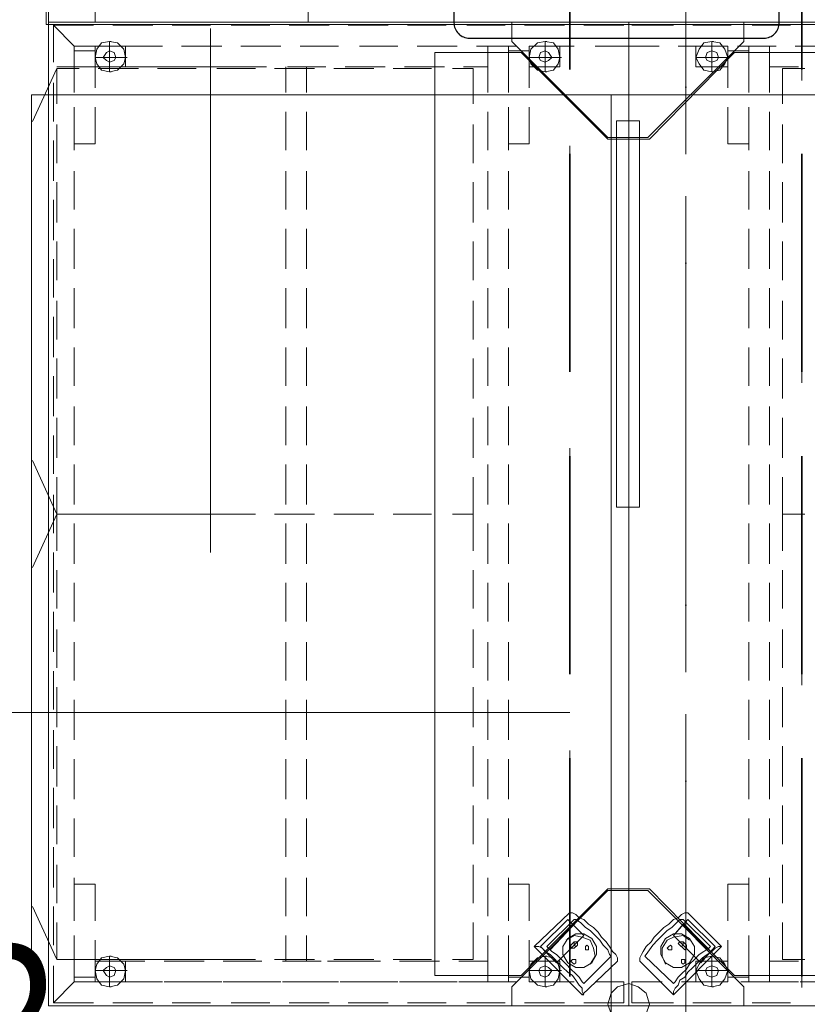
# Model space of a CAD drawing. Header units: millimetres. Extents: x 42175 to 97175, y 10092 to 468192.
# Tile 219 of 235: x 75558 to 76577, y 90922 to 92196. Entities that reach past the tile are written whole.
import ezdxf
from ezdxf.enums import TextEntityAlignment as Align

# ---------------------------------------------------------------- set-up
doc = ezdxf.new("R2010")
doc.units = ezdxf.units.MM
doc.linetypes.add('Krawędzie ukryte', pattern=[3.912222, 2.822222, -1.09])
doc.linetypes.add('Kropki i Kreski', pattern=[6.702778, 3.527778, -1.763889, 0, -1.411111])
doc.layers.add('!!!opis SSP', color=1, linetype='Continuous', lineweight=18)
for name, color, linetype in [('2D - Ogólne', 8, 'Continuous'), ('2D - Rysunki i Obrazki', 8, 'Continuous'), ('Konstrukcja - Belki', 8, 'Continuous'), ('Konstrukcja - Siatka mod', 8, 'Continuous'), ('Konstrukcja - Ściany nośne wew..P', 8, 'Continuous'), ('Wnętrze - Umeblowanie', 8, 'Continuous'), ('Wnętrze - Wyposażenie', 8, 'Continuous')]:
    doc.layers.add(name, color=color, linetype=linetype)
doc.styles.get("Standard").update_dxf_attribs({"font": 'ARIALN.TTF'})

msp = doc.modelspace()

# ---------------------------------------------------------------- linework, layer by layer
at = {"layer": '2D - Ogólne', "color": 8, "linetype": 'Continuous', "lineweight": 20, "ltscale": 100}
msp.add_line((70440, 91299.8), (76270, 91299.8), dxfattribs=at)
at = {"layer": '2D - Rysunki i Obrazki', "color": 8, "linetype": 'Continuous', "lineweight": 13, "ltscale": 100, "flags": 128}
for points in [[(77092.3, 92190), (75592.3, 92190), (75595.3, 92570.5), (75918.8, 92943.7), (76773.1, 92943.7), (77094.5, 92570.5)], [(75595.3, 92193.1), (75595.3, 92570.5), (75918.8, 92943.7), (76773.1, 92943.7), (77094.5, 92570.5), (77094.5, 92193.1)], [(75595.3, 92193.1), (75595.3, 92570.5), (75918.8, 92943.7), (76773.1, 92943.7), (77094.5, 92570.5), (77094.5, 92193.1)], [(75595.3, 92193.1), (75595.3, 92570.5), (75918.8, 92943.7), (76773.1, 92943.7), (77094.5, 92570.5), (77094.5, 92193.1)], [(75595.3, 92193.1), (75595.3, 92570.5), (75918.8, 92943.7), (76773.1, 92943.7), (77094.5, 92570.5), (77094.5, 92193.1)], [(75595.3, 92193.1), (75595.3, 92570.5), (75918.8, 92943.7), (76773.1, 92943.7), (77094.5, 92570.5), (77094.5, 92193.1)], [(75595.3, 92193.1), (75595.3, 92570.5), (75918.8, 92943.7), (76773.1, 92943.7), (77094.5, 92570.5), (77094.5, 92193.1)], [(75595.3, 92193.1), (75595.3, 90920), (76346, 90920), (76346, 92193.1)], [(75595.3, 92193.1), (75595.3, 90920), (76346, 90920), (76346, 92193.1)], [(76346, 90920), (76346, 92193.1), (75595.3, 92193.1), (75595.3, 90920)], [(75595.3, 92193.1), (75595.3, 90920), (76346, 90920), (76346, 92193.1)], [(75595.3, 92193.1), (75595.3, 90920), (76346, 90920), (76346, 92193.1)], [(76346, 90920), (76346, 92193.1), (75595.3, 92193.1), (75595.3, 90920)], [(75595.3, 92193.1), (75595.3, 90920), (76346, 90920), (76346, 92193.1)], [(76346, 91071.3), (76319, 91071.3), (76207, 90959.4), (76095.1, 90959.4), (76095.1, 92153.7), (76207, 92153.7), (76319, 92041.7), (76346, 92041.7), (76346, 92193.1)], [(76346, 92193.1), (76346, 92043.8), (76319, 92043.8), (76194.6, 92168.2), (76194.6, 92193.1), (76346, 92193.1), (76346, 92043.8), (76370.8, 92043.8), (76495.2, 92168.2), (76495.2, 92193.1)], [(76346, 92193.1), (76346, 92043.8), (76319, 92043.8), (76194.6, 92168.2), (76194.6, 92193.1)], [(77094.5, 92193.1), (77094.5, 90920), (76346, 90920), (76346, 92193.1)], [(77094.5, 92193.1), (77094.5, 90920), (76346, 90920), (76346, 92193.1)], [(77094.5, 90920), (77094.5, 92193.1), (76346, 92193.1), (76346, 90920)], [(77094.5, 92193.1), (77094.5, 90920), (76346, 90920), (76346, 92193.1)], [(77094.5, 92193.1), (77094.5, 90920), (76346, 90920), (76346, 92193.1)], [(77094.5, 90920), (77094.5, 92193.1), (76346, 92193.1), (76346, 90920)], [(77094.5, 92193.1), (77094.5, 90920), (76346, 90920), (76346, 92193.1)], [(76346, 91071.3), (76372.9, 91071.3), (76482.8, 90959.4), (76594.8, 90959.4), (76594.8, 92153.7), (76482.8, 92153.7), (76372.9, 92041.7), (76346, 92041.7), (76346, 92193.1)], [(76346, 92193.1), (76346, 92043.8), (76370.8, 92043.8), (76495.2, 92168.2), (76495.2, 92193.1)], [(75655.5, 92162), (75655.5, 92135), (75694.9, 92135), (75694.9, 92162)], [(75674.1, 92141.3), (75680.3, 92143.3), (75682.4, 92147.5), (75680.3, 92153.7), (75674.1, 92155.8), (75670, 92153.7), (75665.8, 92147.5), (75670, 92143.3)], [(75694.9, 92135), (75694.9, 92162)], [(76217.4, 92162), (76217.4, 92135), (76256.8, 92135), (76256.8, 92162)], [(76238.1, 92141.3), (76242.3, 92143.3), (76246.4, 92147.5), (76242.3, 92153.7), (76238.1, 92155.8), (76231.9, 92153.7), (76229.8, 92147.5), (76231.9, 92143.3)], [(76256.8, 92135), (76256.8, 92162)], [(76433, 92162), (76433, 92135), (76474.5, 92135), (76474.5, 92162)], [(76433, 92162), (76433, 92135), (76474.5, 92135), (76474.5, 92162)], [(76453.8, 92141.3), (76460, 92143.3), (76462.1, 92147.5), (76460, 92153.7), (76453.8, 92155.8), (76447.6, 92153.7), (76445.5, 92147.5), (76447.6, 92143.3)], [(76474.5, 92135), (76474.5, 92162)], [(76323.3, 92098.9), (76323.3, 90898.9), (75573.3, 90898.9), (75573.3, 92098.9)], [(77073.3, 92098.9), (77073.3, 90898.9), (76323.3, 90898.9), (76323.3, 92098.9)], [(76346, 90920), (76346, 91069.2), (76319, 91069.2), (76194.6, 90944.8), (76194.6, 90920)], [(76346, 90920), (76346, 91069.2), (76319, 91069.2), (76194.6, 90944.8), (76194.6, 90920)], [(76346, 90920), (76346, 91069.2), (76370.8, 91069.2), (76495.2, 90944.8), (76495.2, 90920)], [(76346, 90920), (76346, 91069.2), (76370.8, 91069.2), (76495.2, 90944.8), (76495.2, 90920)], [(76267.2, 91031.9), (76231.9, 90996.7), (76252.6, 90975.9), (76287.9, 91011.2)], [(76422.7, 91031.9), (76457.9, 90996.7), (76439.3, 90975.9), (76404, 91011.2)], [(76273.4, 91025.7), (76238.1, 90990.5), (76252.6, 90975.9), (76287.9, 91011.2)], [(76416.5, 91025.7), (76451.7, 90990.5), (76439.3, 90975.9), (76404, 91011.2)], [(76267.2, 90975.9), (76260.9, 90986.3), (76260.9, 90996.7), (76267.2, 91007), (76277.5, 91013.3), (76287.9, 91013.3), (76298.3, 91007), (76304.5, 90996.7), (76304.5, 90986.3), (76298.3, 90975.9), (76287.9, 90969.7), (76277.5, 90969.7)], [(76275.5, 90998.7), (76275.5, 91000.8), (76275.5, 91002.9), (76277.5, 91002.9), (76279.6, 91002.9), (76279.6, 91000.8), (76279.6, 90998.7), (76277.5, 90996.7)], [(76424.7, 90975.9), (76431, 90986.3), (76431, 90996.7), (76424.7, 91007), (76414.4, 91013.3), (76404, 91013.3), (76393.6, 91007), (76387.4, 90996.7), (76387.4, 90986.3), (76393.6, 90975.9), (76404, 90969.7), (76414.4, 90969.7)], [(76416.5, 90998.7), (76416.5, 91000.8), (76416.5, 91002.9), (76414.4, 91002.9), (76412.3, 91002.9), (76410.2, 91000.8), (76412.3, 90998.7), (76414.4, 90996.7)], [(76290, 90992.5), (76290, 90994.6), (76290, 90996.7), (76292, 90998.7), (76294.1, 90996.7), (76294.1, 90994.6), (76294.1, 90992.5), (76292, 90992.5)], [(76401.9, 90992.5), (76401.9, 90994.6), (76401.9, 90996.7), (76399.9, 90998.7), (76397.8, 90996.7), (76395.7, 90994.6), (76397.8, 90992.5), (76399.9, 90992.5)], [(75655.5, 90978), (75655.5, 90951.1), (75694.9, 90951.1), (75694.9, 90978)], [(75694.9, 90951.1), (75694.9, 90978)], [(76217.4, 90978), (76217.4, 90951.1), (76256.8, 90951.1), (76256.8, 90978)], [(76273.4, 90975.9), (76271.3, 90978), (76273.4, 90980.1), (76275.5, 90980.1), (76277.5, 90980.1), (76277.5, 90978), (76277.5, 90975.9), (76275.5, 90973.9)], [(76418.5, 90975.9), (76418.5, 90978), (76418.5, 90980.1), (76416.5, 90980.1), (76414.4, 90980.1), (76414.4, 90978), (76414.4, 90975.9), (76416.5, 90973.9)], [(76433, 90978), (76433, 90951.1), (76474.5, 90951.1), (76474.5, 90978)], [(75674.1, 90957.3), (75680.3, 90959.4), (75682.4, 90965.6), (75680.3, 90969.7), (75674.1, 90971.8), (75670, 90969.7), (75665.8, 90965.6), (75670, 90959.4)], [(76238.1, 90957.3), (76242.3, 90959.4), (76246.4, 90965.6), (76242.3, 90969.7), (76238.1, 90971.8), (76231.9, 90969.7), (76229.8, 90965.6), (76231.9, 90959.4)], [(76453.8, 90957.3), (76460, 90959.4), (76462.1, 90965.6), (76460, 90969.7), (76453.8, 90971.8), (76447.6, 90969.7), (76445.5, 90965.6), (76447.6, 90959.4)], [(76372.9, 90922), (76368.8, 90936.5), (76358.4, 90944.8), (76346, 90949), (76331.4, 90944.8), (76323.1, 90936.5), (76319, 90922), (76323.1, 90909.6), (76331.4, 90899.2), (76346, 90895.1), (76358.4, 90899.2), (76368.8, 90909.6)], [(75601.6, 90924.1), (75628.5, 90924.1)]]:
    msp.add_lwpolyline(points, close=True, dxfattribs=at)
for points in [[(75655.5, 92193.1), (75655.5, 92234.6)], [(75931.2, 92222.1), (75931.2, 92193.1)], [(75601.6, 92189), (75601.6, 92141.3)], [(75628.5, 92101.9), (75628.5, 92162), (75601.6, 92189)], [(75653.4, 92189), (75601.6, 92189), (75628.5, 92162), (75665.8, 92162)], [(75601.6, 92189), (75653.4, 92189)], [(75730.1, 92189), (75678.3, 92189)], [(75678.3, 92189), (75730.1, 92189)], [(75804.8, 92189), (75755, 92189)], [(75755, 92189), (75804.8, 92189)], [(75881.5, 92189), (75831.7, 92189)], [(75831.7, 92189), (75881.5, 92189)], [(75958.2, 92189), (75906.4, 92189)], [(75906.4, 92189), (75958.2, 92189)], [(76034.9, 92189), (75983.1, 92189)], [(75983.1, 92189), (76034.9, 92189)], [(76109.6, 92189), (76059.8, 92189)], [(76059.8, 92189), (76109.6, 92189)], [(76186.3, 92189), (76136.5, 92189)], [(76136.5, 92189), (76186.3, 92189)], [(76263, 92189), (76211.2, 92189)], [(76211.2, 92189), (76263, 92189)], [(76339.7, 92189), (76287.9, 92189)], [(76287.9, 92189), (76339.7, 92189)], [(76350.1, 92189), (76404, 92189)], [(76350.1, 92189), (76404, 92189)], [(76428.9, 92189), (76478.7, 92189)], [(76428.9, 92189), (76478.7, 92189)], [(76505.6, 92189), (76555.4, 92189)], [(76505.6, 92189), (76555.4, 92189)], [(75804.8, 92184.8), (75804.8, 91506.8)], [(75655.5, 92147.5), (75674.1, 92147.5), (75674.1, 92168.2)], [(75674.1, 92168.2), (75663.8, 92166.2), (75657.5, 92157.9), (75655.5, 92147.5), (75657.5, 92139.2)], [(75674.1, 92168.2), (75684.5, 92166.2), (75692.8, 92157.9), (75694.9, 92147.5), (75692.8, 92139.2)], [(75674.1, 92168.2), (75684.5, 92166.2), (75692.8, 92157.9), (75694.9, 92147.5), (75692.8, 92139.2)], [(75674.1, 92168.2), (75676.2, 92168.2)], [(76217.4, 92147.5), (76238.1, 92147.5), (76238.1, 92168.2)], [(76238.1, 92168.2), (76227.8, 92166.2), (76219.5, 92157.9), (76217.4, 92147.5), (76219.5, 92139.2)], [(76238.1, 92168.2), (76248.5, 92166.2), (76254.7, 92157.9), (76256.8, 92147.5), (76254.7, 92139.2)], [(76238.1, 92168.2), (76248.5, 92166.2), (76254.7, 92157.9), (76256.8, 92147.5), (76254.7, 92139.2)], [(76238.1, 92168.2), (76240.2, 92168.2)], [(76433, 92147.5), (76453.8, 92147.5), (76453.8, 92168.2)], [(76453.8, 92168.2), (76443.4, 92166.2), (76437.2, 92157.9), (76433, 92147.5), (76437.2, 92139.2)], [(76453.8, 92168.2), (76464.1, 92166.2), (76470.4, 92157.9), (76474.5, 92147.5), (76470.4, 92139.2)], [(76453.8, 92168.2), (76464.1, 92166.2), (76470.4, 92157.9), (76474.5, 92147.5), (76470.4, 92139.2)], [(76453.8, 92168.2), (76455.9, 92168.2)], [(75628.5, 92155.8), (75628.5, 92108.1)], [(75655.5, 92108.1), (75655.5, 92155.8), (75628.5, 92155.8)], [(75694.9, 92162), (75655.5, 92162), (75655.5, 92135)], [(75694.9, 92162), (75655.5, 92162), (75655.5, 92135), (75694.9, 92135)], [(75674.1, 92128.8), (75663.8, 92130.9), (75657.5, 92139.2), (75655.5, 92147.5), (75657.5, 92157.9)], [(75674.1, 92128.8), (75663.8, 92130.9), (75657.5, 92139.2), (75655.5, 92147.5), (75657.5, 92157.9)], [(75674.1, 92128.8), (75684.5, 92130.9), (75692.8, 92139.2), (75694.9, 92147.5), (75692.8, 92157.9)], [(75692.8, 92162), (75742.6, 92162)], [(75694.9, 92135), (75694.9, 92162)], [(75694.9, 92162), (75694.9, 92135), (75726, 92135)], [(75767.4, 92162), (75819.3, 92162)], [(75844.2, 92162), (75896, 92162)], [(75920.9, 92162), (75970.6, 92162)], [(75997.6, 92162), (76047.4, 92162)], [(76072.2, 92162), (76124.1, 92162)], [(76132.4, 92135), (76163.5, 92135), (76163.5, 92162)], [(76149, 92162), (76200.8, 92162)], [(76190.4, 92101.9), (76190.4, 92162), (76163.5, 92162), (76163.5, 92101.9)], [(76190.4, 92155.8), (76190.4, 92108.1)], [(76217.4, 92108.1), (76217.4, 92155.8), (76190.4, 92155.8)], [(76256.8, 92162), (76217.4, 92162), (76217.4, 92135)], [(76256.8, 92162), (76217.4, 92162), (76217.4, 92135), (76256.8, 92135)], [(76238.1, 92128.8), (76227.8, 92130.9), (76219.5, 92139.2), (76217.4, 92147.5), (76219.5, 92157.9)], [(76238.1, 92128.8), (76227.8, 92130.9), (76219.5, 92139.2), (76217.4, 92147.5), (76219.5, 92157.9)], [(76225.7, 92162), (76275.5, 92162)], [(76238.1, 92128.8), (76248.5, 92130.9), (76254.7, 92139.2), (76256.8, 92147.5), (76254.7, 92157.9)], [(76256.8, 92135), (76256.8, 92162)], [(76302.4, 92162), (76339.7, 92162)], [(76339.7, 92162), (76385.4, 92162)], [(76410.2, 92162), (76460, 92162)], [(76474.5, 92162), (76433, 92162), (76433, 92135), (76474.5, 92135)], [(76453.8, 92128.8), (76443.4, 92130.9), (76437.2, 92139.2), (76433, 92147.5), (76437.2, 92157.9)], [(76453.8, 92128.8), (76443.4, 92130.9), (76437.2, 92139.2), (76433, 92147.5), (76437.2, 92157.9)], [(76453.8, 92128.8), (76464.1, 92130.9), (76470.4, 92139.2), (76474.5, 92147.5), (76470.4, 92157.9)], [(76474.5, 92155.8), (76501.5, 92155.8)], [(76474.5, 92108.1), (76474.5, 92155.8)], [(76487, 92162), (76536.7, 92162)], [(76501.5, 92162), (76528.4, 92162)], [(76501.5, 92101.9), (76501.5, 92162)], [(76501.5, 92155.8), (76501.5, 92108.1)], [(76528.4, 92135), (76528.4, 92162)], [(76528.4, 92162), (76528.4, 92101.9)], [(76561.6, 92162), (76613.4, 92162)], [(75655.5, 92147.5), (75657.5, 92147.5)], [(75674.1, 92147.5), (75676.2, 92147.5)], [(75694.9, 92147.5), (75674.1, 92147.5), (75674.1, 92128.8)], [(75674.1, 92147.5), (75676.2, 92147.5)], [(75694.9, 92147.5), (75696.9, 92147.5)], [(76217.4, 92147.5), (76219.5, 92147.5)], [(76238.1, 92147.5), (76240.2, 92147.5)], [(76256.8, 92147.5), (76238.1, 92147.5), (76238.1, 92128.8)], [(76238.1, 92147.5), (76240.2, 92147.5)], [(76256.8, 92147.5), (76258.9, 92147.5)], [(76433, 92147.5), (76435.1, 92147.5)], [(76453.8, 92147.5), (76455.9, 92147.5)], [(76474.5, 92147.5), (76453.8, 92147.5), (76453.8, 92128.8)], [(76453.8, 92147.5), (76455.9, 92147.5)], [(76474.5, 92147.5), (76476.6, 92147.5)], [(75605.7, 92133), (75574.2, 92064.3)], [(75605.7, 92135), (75854.5, 92135)], [(75634.7, 92133), (75605.7, 92133), (75605.7, 92087.4)], [(75694.9, 92135), (75655.5, 92135)], [(75711.5, 92133), (75659.6, 92133)], [(75674.1, 92128.8), (75676.2, 92128.8)], [(75674.1, 92128.8), (75676.2, 92128.8)], [(75786.1, 92133), (75736.3, 92133)], [(75750.8, 92135), (75802.7, 92135)], [(75862.8, 92133), (75813.1, 92133)], [(75827.6, 92135), (75877.3, 92135)], [(75939.5, 92133), (75887.7, 92133)], [(75902.2, 92135), (75902.2, 92101.9)], [(75904.3, 92135), (75954.1, 92135)], [(75929.2, 92101.9), (75929.2, 92135)], [(76016.3, 92133), (75964.4, 92133)], [(75978.9, 92135), (76030.8, 92135)], [(76090.9, 92133), (76041.1, 92133)], [(76055.7, 92135), (76107.5, 92135)], [(76144.8, 92087.4), (76144.8, 92133), (76117.9, 92133)], [(76256.8, 92135), (76217.4, 92135)], [(76238.1, 92128.8), (76240.2, 92128.8)], [(76238.1, 92128.8), (76240.2, 92128.8)], [(76453.8, 92128.8), (76455.9, 92128.8)], [(76453.8, 92128.8), (76455.9, 92128.8)], [(76565.7, 92135), (76528.4, 92135)], [(76545, 92087.4), (76545, 92133), (76574, 92133)], [(75601.6, 92114.3), (75601.6, 92064.5)], [(75628.5, 92083.2), (75628.5, 92035.5), (75655.5, 92035.5), (75655.5, 92083.2)], [(75628.5, 92027.2), (75628.5, 92077)], [(75902.2, 92077), (75902.2, 92027.2)], [(75929.2, 92027.2), (75929.2, 92077)], [(76163.5, 92077), (76163.5, 92027.2)], [(76190.4, 92083.2), (76190.4, 92035.5), (76217.4, 92035.5), (76217.4, 92083.2)], [(76190.4, 92027.2), (76190.4, 92077)], [(76474.5, 92035.5), (76474.5, 92083.2)], [(76501.5, 92083.2), (76501.5, 92035.5)], [(76501.5, 92027.2), (76501.5, 92077)], [(76528.4, 92077), (76528.4, 92027.2)], [(75605.7, 92060.4), (75605.7, 92010.6)], [(76144.8, 92010.6), (76144.8, 92060.4)], [(76545, 92010.6), (76545, 92060.4)], [(75601.6, 92039.7), (75601.6, 91987.8)], [(76501.5, 92035.5), (76474.5, 92035.5)], [(75628.5, 91950.5), (75628.5, 92000.3)], [(75902.2, 92000.3), (75902.2, 91950.5)], [(75929.2, 91950.5), (75929.2, 92000.3)], [(76163.5, 92000.3), (76163.5, 91950.5)], [(76190.4, 91950.5), (76190.4, 92000.3)], [(76501.5, 91950.5), (76501.5, 92000.3)], [(76528.4, 92000.3), (76528.4, 91950.5)], [(75605.7, 91985.8), (75605.7, 91933.9)], [(76144.8, 91933.9), (76144.8, 91985.8)], [(76545, 91933.9), (76545, 91985.8)], [(75601.6, 91962.9), (75601.6, 91911.1)], [(75628.5, 91873.8), (75628.5, 91925.6)], [(75902.2, 91925.6), (75902.2, 91873.8)], [(75929.2, 91873.8), (75929.2, 91925.6)], [(76163.5, 91925.6), (76163.5, 91873.8)], [(76190.4, 91873.8), (76190.4, 91925.6)], [(76501.5, 91873.8), (76501.5, 91925.6)], [(76528.4, 91925.6), (76528.4, 91873.8)], [(75605.7, 91909), (75605.7, 91859.3)], [(76144.8, 91859.3), (76144.8, 91909)], [(76545, 91859.3), (76545, 91909)], [(75601.6, 91886.2), (75601.6, 91836.5)], [(75628.5, 91797.1), (75628.5, 91848.9)], [(75902.2, 91848.9), (75902.2, 91797.1)], [(75929.2, 91797.1), (75929.2, 91848.9)], [(76163.5, 91848.9), (76163.5, 91797.1)], [(76190.4, 91797.1), (76190.4, 91848.9)], [(76501.5, 91797.1), (76501.5, 91848.9)], [(76528.4, 91848.9), (76528.4, 91797.1)], [(75605.7, 91832.3), (75605.7, 91782.5)], [(76144.8, 91782.5), (76144.8, 91832.3)], [(76545, 91782.5), (76545, 91832.3)], [(75601.6, 91811.6), (75601.6, 91759.7)], [(75628.5, 91722.4), (75628.5, 91772.2)], [(75902.2, 91772.2), (75902.2, 91722.4)], [(75929.2, 91722.4), (75929.2, 91772.2)], [(76163.5, 91772.2), (76163.5, 91722.4)], [(76190.4, 91722.4), (76190.4, 91772.2)], [(76501.5, 91722.4), (76501.5, 91772.2)], [(76528.4, 91772.2), (76528.4, 91722.4)], [(75605.7, 91757.7), (75605.7, 91705.8)], [(76144.8, 91705.8), (76144.8, 91757.7)], [(76545, 91705.8), (76545, 91757.7)], [(75601.6, 91734.9), (75601.6, 91683)], [(75628.5, 91645.7), (75628.5, 91695.5)], [(75902.2, 91695.5), (75902.2, 91645.7)], [(75929.2, 91645.7), (75929.2, 91695.5)], [(76163.5, 91695.5), (76163.5, 91645.7)], [(76190.4, 91645.7), (76190.4, 91695.5)], [(76501.5, 91645.7), (76501.5, 91695.5)], [(76528.4, 91695.5), (76528.4, 91645.7)], [(75605.7, 91680.9), (75605.7, 91629.1)], [(76144.8, 91629.1), (76144.8, 91680.9)], [(76545, 91629.1), (76545, 91680.9)], [(75601.6, 91658.1), (75601.6, 91608.4)], [(75605.7, 91556.5), (75574.2, 91625.8)], [(75628.5, 91569), (75628.5, 91620.8)], [(75902.2, 91620.8), (75902.2, 91569)], [(75929.2, 91569), (75929.2, 91620.8)], [(76163.5, 91620.8), (76163.5, 91569)], [(76190.4, 91569), (76190.4, 91620.8)], [(76501.5, 91569), (76501.5, 91620.8)], [(76528.4, 91620.8), (76528.4, 91569)], [(75605.7, 91604.2), (75605.7, 91556.5), (75634.7, 91556.5)], [(76144.8, 91556.5), (76144.8, 91604.2)], [(76545, 91556.5), (76545, 91604.2)], [(75601.6, 91581.4), (75601.6, 91531.6)], [(75605.7, 91556.5), (75574.2, 91487.3)], [(75634.7, 91556.5), (75605.7, 91556.5), (75605.7, 91508.8)], [(75605.7, 91556.5), (75854.5, 91556.5)], [(75605.7, 91556.5), (75854.5, 91556.5)], [(75711.5, 91556.5), (75659.6, 91556.5)], [(75659.6, 91556.5), (75711.5, 91556.5)], [(75786.1, 91556.5), (75736.3, 91556.5)], [(75736.3, 91556.5), (75786.1, 91556.5)], [(75862.8, 91556.5), (75813.1, 91556.5)], [(75813.1, 91556.5), (75862.8, 91556.5)], [(75939.5, 91556.5), (75887.7, 91556.5)], [(75887.7, 91556.5), (75939.5, 91556.5)], [(76016.3, 91556.5), (75964.4, 91556.5)], [(75964.4, 91556.5), (76016.3, 91556.5)], [(76090.9, 91556.5), (76041.1, 91556.5)], [(76041.1, 91556.5), (76090.9, 91556.5)], [(76144.8, 91508.8), (76144.8, 91556.5), (76117.9, 91556.5)], [(76117.9, 91556.5), (76144.8, 91556.5)], [(76144.8, 91556.5), (76144.8, 91508.8)], [(76574, 91556.5), (76545, 91556.5)], [(76545, 91508.8), (76545, 91556.5), (76574, 91556.5)], [(75628.5, 91492.2), (75628.5, 91544.1)], [(75902.2, 91544.1), (75902.2, 91492.2)], [(75929.2, 91492.2), (75929.2, 91544.1)], [(76163.5, 91544.1), (76163.5, 91492.2)], [(76190.4, 91492.2), (76190.4, 91544.1)], [(76501.5, 91492.2), (76501.5, 91544.1)], [(76528.4, 91544.1), (76528.4, 91492.2)], [(75601.6, 91506.8), (75601.6, 91454.9)], [(75605.7, 91484), (75605.7, 91434.2)], [(76144.8, 91484), (76144.8, 91434.2)], [(76144.8, 91434.2), (76144.8, 91484)], [(76545, 91434.2), (76545, 91484)], [(75628.5, 91417.6), (75628.5, 91467.4)], [(75902.2, 91467.4), (75902.2, 91417.6)], [(75929.2, 91417.6), (75929.2, 91467.4)], [(76163.5, 91467.4), (76163.5, 91417.6)], [(76190.4, 91417.6), (76190.4, 91467.4)], [(76501.5, 91417.6), (76501.5, 91467.4)], [(76528.4, 91467.4), (76528.4, 91417.6)], [(75601.6, 91430), (75601.6, 91378.2)], [(75605.7, 91407.2), (75605.7, 91357.5)], [(76144.8, 91407.2), (76144.8, 91357.5)], [(76144.8, 91357.5), (76144.8, 91407.2)], [(76545, 91357.5), (76545, 91407.2)], [(75628.5, 91340.9), (75628.5, 91390.6)], [(75902.2, 91390.6), (75902.2, 91340.9)], [(75929.2, 91340.9), (75929.2, 91390.6)], [(76163.5, 91390.6), (76163.5, 91340.9)], [(76190.4, 91340.9), (76190.4, 91390.6)], [(76501.5, 91340.9), (76501.5, 91390.6)], [(76528.4, 91390.6), (76528.4, 91340.9)], [(75601.6, 91353.3), (75601.6, 91303.6)], [(75605.7, 91332.6), (75605.7, 91280.7)], [(76144.8, 91332.6), (76144.8, 91280.7)], [(76144.8, 91280.7), (76144.8, 91332.6)], [(76545, 91280.7), (76545, 91332.6)], [(75628.5, 91264.2), (75628.5, 91316)], [(75902.2, 91316), (75902.2, 91264.2)], [(75929.2, 91264.2), (75929.2, 91316)], [(76163.5, 91316), (76163.5, 91264.2)], [(76190.4, 91264.2), (76190.4, 91316)], [(76501.5, 91264.2), (76501.5, 91316)], [(76528.4, 91316), (76528.4, 91264.2)], [(75601.6, 91276.6), (75601.6, 91226.8)], [(75605.7, 91255.9), (75605.7, 91204)], [(76144.8, 91255.9), (76144.8, 91204)], [(76144.8, 91204), (76144.8, 91255.9)], [(76545, 91204), (76545, 91255.9)], [(75628.5, 91187.4), (75628.5, 91239.3)], [(75902.2, 91239.3), (75902.2, 91187.4)], [(75929.2, 91187.4), (75929.2, 91239.3)], [(76163.5, 91239.3), (76163.5, 91187.4)], [(76190.4, 91187.4), (76190.4, 91239.3)], [(76501.5, 91187.4), (76501.5, 91239.3)], [(76528.4, 91239.3), (76528.4, 91187.4)], [(75601.6, 91202), (75601.6, 91150.1)], [(75605.7, 91179.1), (75605.7, 91129.4)], [(76144.8, 91179.1), (76144.8, 91129.4)], [(76144.8, 91129.4), (76144.8, 91179.1)], [(76545, 91129.4), (76545, 91179.1)], [(75628.5, 91112.8), (75628.5, 91162.6)], [(75902.2, 91162.6), (75902.2, 91112.8)], [(75929.2, 91112.8), (75929.2, 91162.6)], [(76163.5, 91162.6), (76163.5, 91112.8)], [(76190.4, 91112.8), (76190.4, 91162.6)], [(76501.5, 91112.8), (76501.5, 91162.6)], [(76528.4, 91162.6), (76528.4, 91112.8)], [(75601.6, 91125.2), (75601.6, 91073.4)], [(75605.7, 91102.4), (75605.7, 91052.7)], [(76144.8, 91102.4), (76144.8, 91052.7)], [(76144.8, 91052.7), (76144.8, 91102.4)], [(76545, 91052.7), (76545, 91102.4)], [(75628.5, 91036.1), (75628.5, 91085.8)], [(75902.2, 91085.8), (75902.2, 91036.1)], [(75929.2, 91036.1), (75929.2, 91085.8)], [(76163.5, 91085.8), (76163.5, 91036.1)], [(76190.4, 91036.1), (76190.4, 91085.8)], [(76501.5, 91036.1), (76501.5, 91085.8)], [(76528.4, 91085.8), (76528.4, 91036.1)], [(75628.5, 91077.5), (75628.5, 91029.9)], [(75655.5, 91029.9), (75655.5, 91077.5), (75628.5, 91077.5)], [(76190.4, 91077.5), (76190.4, 91029.9)], [(76217.4, 91029.9), (76217.4, 91077.5), (76190.4, 91077.5)], [(76474.5, 91077.5), (76501.5, 91077.5)], [(76474.5, 91029.9), (76474.5, 91077.5)], [(76501.5, 91077.5), (76501.5, 91029.9)], [(75605.7, 90980.1), (75574.2, 91048.7)], [(75601.6, 91048.5), (75601.6, 90998.7)], [(76269.2, 91040.2), (76223.6, 90996.7)], [(76287.9, 90949), (76285.8, 90951.1), (76281.7, 90957.3), (76277.5, 90961.4), (76271.3, 90967.6), (76265.1, 90973.9), (76258.9, 90980.1), (76252.6, 90986.3), (76246.4, 90990.5), (76242.3, 90994.6), (76240.2, 90996.7), (76275.5, 91031.9)], [(76279.6, 91029.9), (76244.4, 90992.5)], [(76331.4, 90978), (76331.4, 90980.1), (76331.4, 90982.2), (76329.4, 90986.3), (76325.2, 90990.5), (76321.1, 90996.7), (76316.9, 91002.9), (76310.7, 91009.1), (76306.6, 91015.3), (76300.3, 91021.6), (76294.1, 91025.7), (76287.9, 91031.9), (76281.7, 91034), (76277.5, 91038.1), (76273.4, 91040.2), (76271.3, 91040.2), (76269.2, 91040.2)], [(76323.1, 90984.2), (76321.1, 90986.3), (76319, 90992.5), (76312.8, 90998.7), (76308.6, 91005), (76302.4, 91011.2), (76296.2, 91017.4), (76290, 91021.6), (76283.7, 91027.8), (76277.5, 91031.9), (76275.5, 91031.9)], [(76360.5, 90978), (76360.5, 90980.1), (76360.5, 90982.2), (76362.5, 90986.3), (76364.6, 90990.5), (76368.8, 90996.7), (76375, 91002.9), (76379.1, 91009.1), (76385.4, 91015.3), (76391.6, 91021.6), (76397.8, 91025.7), (76404, 91031.9), (76410.2, 91034), (76414.4, 91038.1), (76418.5, 91040.2), (76420.6, 91040.2), (76422.7, 91040.2)], [(76366.7, 90984.2), (76368.8, 90986.3), (76372.9, 90992.5), (76377.1, 90998.7), (76383.3, 91005), (76389.5, 91011.2), (76395.7, 91017.4), (76401.9, 91021.6), (76408.2, 91027.8), (76412.3, 91031.9), (76416.5, 91031.9)], [(76404, 90949), (76406.1, 90951.1), (76410.2, 90957.3), (76414.4, 90961.4), (76420.6, 90967.6), (76424.7, 90973.9), (76431, 90980.1), (76437.2, 90986.3), (76443.4, 90990.5), (76449.6, 90994.6), (76451.7, 90996.7), (76416.5, 91031.9)], [(76410.2, 91029.9), (76447.6, 90992.5)], [(76422.7, 91040.2), (76466.2, 90996.7)], [(75605.7, 91027.8), (75605.7, 90980.1), (75634.7, 90980.1)], [(76144.8, 91027.8), (76144.8, 90980.1)], [(76144.8, 90980.1), (76144.8, 91027.8)], [(76545, 90980.1), (76545, 91027.8)], [(75601.6, 90971.8), (75601.6, 90924.1), (75628.5, 90951.1), (75628.5, 91011.2)], [(75628.5, 91005), (75628.5, 90957.3), (75655.5, 90957.3), (75655.5, 91005)], [(75902.2, 91011.2), (75902.2, 90978)], [(75929.2, 90978), (75929.2, 91011.2)], [(76163.5, 91011.2), (76163.5, 90951.1), (76190.4, 90951.1)], [(76190.4, 90951.1), (76190.4, 91011.2)], [(76190.4, 91005), (76190.4, 90957.3), (76217.4, 90957.3), (76217.4, 91005)], [(76265.1, 91005), (76275.5, 91011.2), (76285.8, 91009.1), (76296.2, 91005), (76300.3, 90994.6), (76302.4, 90984.2), (76296.2, 90973.9)], [(76275.5, 91002.9), (76271.3, 90998.7)], [(76424.7, 91005), (76416.5, 91011.2), (76404, 91009.1), (76395.7, 91005), (76389.5, 90994.6), (76389.5, 90984.2), (76393.6, 90973.9)], [(76416.5, 91002.9), (76420.6, 90998.7)], [(76474.5, 90957.3), (76474.5, 91005)], [(76501.5, 90951.1), (76501.5, 91011.2)], [(76501.5, 91005), (76501.5, 90957.3)], [(76528.4, 91011.2), (76528.4, 90951.1)], [(76223.6, 90996.7), (76285.8, 90934.5), (76331.4, 90978)], [(76285.8, 90934.5), (76287.9, 90934.5), (76285.8, 90938.6), (76285.8, 90942.8), (76281.7, 90946.9), (76277.5, 90953.1), (76273.4, 90959.4), (76267.2, 90963.5), (76260.9, 90969.7), (76254.7, 90975.9), (76248.5, 90982.2), (76244.4, 90986.3), (76238.1, 90990.5), (76234, 90994.6), (76229.8, 90996.7), (76225.7, 90996.7), (76223.6, 90996.7)], [(76275.5, 90994.6), (76273.4, 90994.6), (76271.3, 90994.6), (76271.3, 90996.7), (76271.3, 90998.7)], [(76279.6, 90998.7), (76275.5, 90994.6)], [(76466.2, 90996.7), (76404, 90934.5), (76360.5, 90978)], [(76404, 90934.5), (76404, 90938.6), (76406.1, 90942.8), (76410.2, 90946.9), (76412.3, 90953.1), (76418.5, 90957.3), (76422.7, 90963.5), (76428.9, 90969.7), (76435.1, 90975.9), (76441.3, 90982.2), (76447.6, 90986.3), (76453.8, 90990.5), (76457.9, 90994.6), (76462.1, 90996.7), (76464.1, 90996.7), (76466.2, 90996.7)], [(76412.3, 90998.7), (76416.5, 90994.6)], [(76416.5, 90994.6), (76418.5, 90992.5), (76420.6, 90994.6), (76420.6, 90996.7), (76420.6, 90998.7)], [(75605.7, 90980.1), (75854.5, 90980.1)], [(75655.5, 90965.6), (75674.1, 90965.6), (75674.1, 90984.2)], [(75674.1, 90984.2), (75663.8, 90982.2), (75657.5, 90973.9), (75655.5, 90965.6), (75657.5, 90955.2)], [(75682.4, 90978), (75655.5, 90978), (75655.5, 90951.1)], [(75694.9, 90978), (75655.5, 90978), (75655.5, 90951.1)], [(75694.9, 90951.1), (75694.9, 90978), (75694.9, 90951.1), (75655.5, 90951.1)], [(75694.9, 90978), (75655.5, 90978), (75655.5, 90951.1), (75694.9, 90951.1)], [(75659.6, 90980.1), (75711.5, 90980.1)], [(75674.1, 90984.2), (75684.5, 90982.2), (75692.8, 90973.9), (75694.9, 90965.6), (75692.8, 90955.2)], [(75674.1, 90984.2), (75684.5, 90982.2), (75692.8, 90973.9), (75694.9, 90965.6), (75692.8, 90955.2)], [(75674.1, 90984.2), (75676.2, 90984.2)], [(75719.7, 90978), (75682.4, 90978)], [(75736.3, 90980.1), (75786.1, 90980.1)], [(75796.5, 90978), (75744.6, 90978)], [(75813.1, 90980.1), (75862.8, 90980.1)], [(75871.1, 90978), (75821.3, 90978)], [(75887.7, 90980.1), (75939.5, 90980.1)], [(75947.8, 90978), (75898.1, 90978)], [(75956.1, 90978), (75985.2, 90978)], [(75964.4, 90980.1), (76016.3, 90980.1)], [(76024.6, 90978), (75972.7, 90978)], [(76041.1, 90980.1), (76090.9, 90980.1)], [(76101.3, 90978), (76049.4, 90978)], [(76117.9, 90980.1), (76144.8, 90980.1)], [(76163.5, 90978), (76126.2, 90978)], [(76126.2, 90951.1), (76163.5, 90951.1), (76163.5, 90978)], [(76217.4, 90965.6), (76238.1, 90965.6), (76238.1, 90984.2)], [(76238.1, 90984.2), (76227.8, 90982.2), (76219.5, 90973.9), (76217.4, 90965.6), (76219.5, 90955.2)], [(76217.4, 90978), (76256.8, 90978)], [(76244.4, 90978), (76217.4, 90978), (76217.4, 90951.1), (76256.8, 90951.1), (76256.8, 90978)], [(76238.1, 90984.2), (76248.5, 90982.2), (76254.7, 90973.9), (76256.8, 90965.6), (76254.7, 90955.2)], [(76238.1, 90984.2), (76248.5, 90982.2), (76254.7, 90973.9), (76256.8, 90965.6), (76254.7, 90955.2)], [(76238.1, 90984.2), (76240.2, 90984.2)], [(76323.1, 90984.2), (76287.9, 90949)], [(76366.7, 90984.2), (76404, 90949)], [(76433, 90965.6), (76453.8, 90965.6), (76453.8, 90984.2)], [(76453.8, 90984.2), (76443.4, 90982.2), (76437.2, 90973.9), (76433, 90965.6), (76437.2, 90955.2)], [(76433, 90978), (76433, 90951.1), (76474.5, 90951.1), (76474.5, 90978), (76447.6, 90978)], [(76474.5, 90978), (76433, 90978)], [(76453.8, 90984.2), (76464.1, 90982.2), (76470.4, 90973.9), (76474.5, 90965.6), (76470.4, 90955.2)], [(76453.8, 90984.2), (76464.1, 90982.2), (76470.4, 90973.9), (76474.5, 90965.6), (76470.4, 90955.2)], [(76453.8, 90984.2), (76455.9, 90984.2)], [(76528.4, 90951.1), (76528.4, 90978)], [(76528.4, 90978), (76565.7, 90978)], [(76574, 90980.1), (76545, 90980.1)], [(75674.1, 90944.8), (75663.8, 90946.9), (75657.5, 90955.2), (75655.5, 90965.6), (75657.5, 90973.9)], [(75674.1, 90944.8), (75663.8, 90946.9), (75657.5, 90955.2), (75655.5, 90965.6), (75657.5, 90973.9)], [(75655.5, 90965.6), (75657.5, 90965.6)], [(75674.1, 90944.8), (75684.5, 90946.9), (75692.8, 90955.2), (75694.9, 90965.6), (75692.8, 90973.9)], [(75674.1, 90965.6), (75676.2, 90965.6)], [(75694.9, 90965.6), (75674.1, 90965.6), (75674.1, 90944.8)], [(75674.1, 90965.6), (75676.2, 90965.6)], [(75694.9, 90965.6), (75696.9, 90965.6)], [(76238.1, 90944.8), (76227.8, 90946.9), (76219.5, 90955.2), (76217.4, 90965.6), (76219.5, 90973.9)], [(76238.1, 90944.8), (76227.8, 90946.9), (76219.5, 90955.2), (76217.4, 90965.6), (76219.5, 90973.9)], [(76217.4, 90965.6), (76219.5, 90965.6)], [(76238.1, 90944.8), (76248.5, 90946.9), (76254.7, 90955.2), (76256.8, 90965.6), (76254.7, 90973.9)], [(76238.1, 90965.6), (76240.2, 90965.6)], [(76256.8, 90965.6), (76238.1, 90965.6), (76238.1, 90944.8)], [(76238.1, 90965.6), (76240.2, 90965.6)], [(76256.8, 90965.6), (76258.9, 90965.6)], [(76453.8, 90944.8), (76443.4, 90946.9), (76437.2, 90955.2), (76433, 90965.6), (76437.2, 90973.9)], [(76453.8, 90944.8), (76443.4, 90946.9), (76437.2, 90955.2), (76433, 90965.6), (76437.2, 90973.9)], [(76433, 90965.6), (76435.1, 90965.6)], [(76453.8, 90944.8), (76464.1, 90946.9), (76470.4, 90955.2), (76474.5, 90965.6), (76470.4, 90973.9)], [(76453.8, 90965.6), (76455.9, 90965.6)], [(76474.5, 90965.6), (76453.8, 90965.6), (76453.8, 90944.8)], [(76453.8, 90965.6), (76455.9, 90965.6)], [(76474.5, 90965.6), (76476.6, 90965.6)], [(76501.5, 90957.3), (76474.5, 90957.3)], [(75665.8, 90951.1), (75628.5, 90951.1), (75601.6, 90924.1)], [(75655.5, 90951.1), (75682.4, 90951.1)], [(75674.1, 90944.8), (75676.2, 90944.8)], [(75674.1, 90944.8), (75676.2, 90944.8)], [(75682.4, 90951.1), (75719.7, 90951.1)], [(75742.6, 90951.1), (75692.8, 90951.1)], [(75744.6, 90951.1), (75796.5, 90951.1)], [(75819.3, 90951.1), (75767.4, 90951.1)], [(75821.3, 90951.1), (75871.1, 90951.1)], [(75896, 90951.1), (75844.2, 90951.1)], [(75898.1, 90951.1), (75947.8, 90951.1)], [(75970.6, 90951.1), (75920.9, 90951.1)], [(75972.7, 90951.1), (76024.6, 90951.1)], [(76047.4, 90951.1), (75997.6, 90951.1)], [(76049.4, 90951.1), (76101.3, 90951.1)], [(76124.1, 90951.1), (76072.2, 90951.1)], [(76200.8, 90951.1), (76149, 90951.1)], [(76275.5, 90951.1), (76225.7, 90951.1)], [(76238.1, 90944.8), (76240.2, 90944.8)], [(76238.1, 90944.8), (76240.2, 90944.8)], [(76339.7, 90924.1), (76339.7, 90951.1), (76302.4, 90951.1)], [(76350.1, 90951.1), (76389.5, 90951.1)], [(76350.1, 90924.1), (76350.1, 90951.1)], [(76414.4, 90951.1), (76466.2, 90951.1)], [(76453.8, 90944.8), (76455.9, 90944.8)], [(76453.8, 90944.8), (76455.9, 90944.8)], [(76491.1, 90951.1), (76542.9, 90951.1)], [(76528.4, 90951.1), (76501.5, 90951.1)], [(76565.7, 90951.1), (76528.4, 90951.1)], [(76567.8, 90951.1), (76617.6, 90951.1)], [(75653.4, 90924.1), (75601.6, 90924.1)], [(75601.6, 90924.1), (75653.4, 90924.1)], [(75601.6, 90924.1), (75653.4, 90924.1)], [(75730.1, 90924.1), (75678.3, 90924.1)], [(75678.3, 90924.1), (75730.1, 90924.1)], [(75678.3, 90924.1), (75730.1, 90924.1)], [(75804.8, 90924.1), (75755, 90924.1)], [(75755, 90924.1), (75804.8, 90924.1)], [(75755, 90924.1), (75804.8, 90924.1)], [(75881.5, 90924.1), (75831.7, 90924.1)], [(75831.7, 90924.1), (75881.5, 90924.1)], [(75831.7, 90924.1), (75881.5, 90924.1)], [(75958.2, 90924.1), (75906.4, 90924.1)], [(75906.4, 90924.1), (75958.2, 90924.1)], [(75906.4, 90924.1), (75958.2, 90924.1)], [(76034.9, 90924.1), (75983.1, 90924.1)], [(75983.1, 90924.1), (76034.9, 90924.1)], [(75983.1, 90924.1), (76034.9, 90924.1)], [(76109.6, 90924.1), (76059.8, 90924.1)], [(76059.8, 90924.1), (76109.6, 90924.1)], [(76059.8, 90924.1), (76109.6, 90924.1)], [(76186.3, 90924.1), (76136.5, 90924.1)], [(76136.5, 90924.1), (76186.3, 90924.1)], [(76136.5, 90924.1), (76186.3, 90924.1)], [(76263, 90924.1), (76211.2, 90924.1)], [(76211.2, 90924.1), (76263, 90924.1)], [(76211.2, 90924.1), (76263, 90924.1)], [(76339.7, 90924.1), (76287.9, 90924.1)], [(76287.9, 90924.1), (76339.7, 90924.1)], [(76287.9, 90924.1), (76339.7, 90924.1)], [(76350.1, 90924.1), (76404, 90924.1)], [(76350.1, 90924.1), (76404, 90924.1)], [(76350.1, 90924.1), (76404, 90924.1)], [(76428.9, 90924.1), (76478.7, 90924.1)], [(76428.9, 90924.1), (76478.7, 90924.1)], [(76428.9, 90924.1), (76478.7, 90924.1)], [(76505.6, 90924.1), (76555.4, 90924.1)], [(76505.6, 90924.1), (76555.4, 90924.1)], [(76505.6, 90924.1), (76555.4, 90924.1)]]:
    msp.add_lwpolyline(points, dxfattribs=at)
at = {"layer": 'Konstrukcja - Belki', "color": 8, "linetype": 'Krawędzie ukryte', "lineweight": 35, "ltscale": 100}
for p, q in [((76270, 93978.9), (76270, 89378.9)), ((76570, 93978.9), (76570, 89378.9))]:
    msp.add_line(p, q, dxfattribs=at)
at = {"layer": 'Konstrukcja - Belki', "color": 8, "linetype": 'Kropki i Kreski', "lineweight": 13, "ltscale": 100}
msp.add_line((76420, 93978.9), (76420, 89378.9), dxfattribs=at)
at = {"layer": 'Konstrukcja - Siatka mod', "color": 8, "linetype": 'Kropki i Kreski', "lineweight": 13, "ltscale": 100}
msp.add_line((76420, 88000), (76420, 104964.8), dxfattribs=at)
at = {"layer": 'Konstrukcja - Ściany nośne wew..P', "color": 8, "linetype": 'Krawędzie ukryte', "lineweight": 20, "ltscale": 100, "flags": 128}
for points in [[(76270, 93988.9), (76270, 89678.9)], [(76570, 89378.9), (76570, 93838.9)]]:
    msp.add_lwpolyline(points, dxfattribs=at)
at = {"layer": 'Wnętrze - Umeblowanie', "color": 8, "linetype": 'Continuous', "lineweight": 13, "ltscale": 100}
for p, q in [((76330, 91565.3), (76330, 92065.3)), ((76330, 92065.3), (76360, 92065.3)), ((76360, 92065.3), (76360, 91565.3)), ((76360, 91565.3), (76330, 91565.3))]:
    msp.add_line(p, q, dxfattribs=at)
at = {"layer": 'Wnętrze - Umeblowanie', "color": 8, "linetype": 'Continuous', "lineweight": 13, "ltscale": 100, "flags": 128}
msp.add_lwpolyline([(76360, 92065.3), (76360, 91565.3), (76330, 91565.3), (76330, 92065.3)], close=True, dxfattribs=at)
at = {"layer": 'Wnętrze - Wyposażenie', "color": 8, "linetype": 'Continuous', "lineweight": 25, "ltscale": 100, "flags": 128}
msp.add_lwpolyline([(76520.9, 92622.3), (76139.9, 92622.3, 0.414214), (76119.9, 92602.3), (76119.9, 92192.3, 0.414214), (76139.9, 92172.3), (76520.9, 92172.3, 0.414214), (76540.9, 92192.3), (76540.9, 92602.3, 0.414214)], format="xyb", close=True, dxfattribs=at)

# ---------------------------------------------------------------- texts
at = {"layer": '!!!opis SSP'}
msp.add_text('L6/A22', height=200, dxfattribs=at).set_placement((75242.9, 90898.9), align=Align.MIDDLE_CENTER)

doc.saveas('drawing.dxf')
